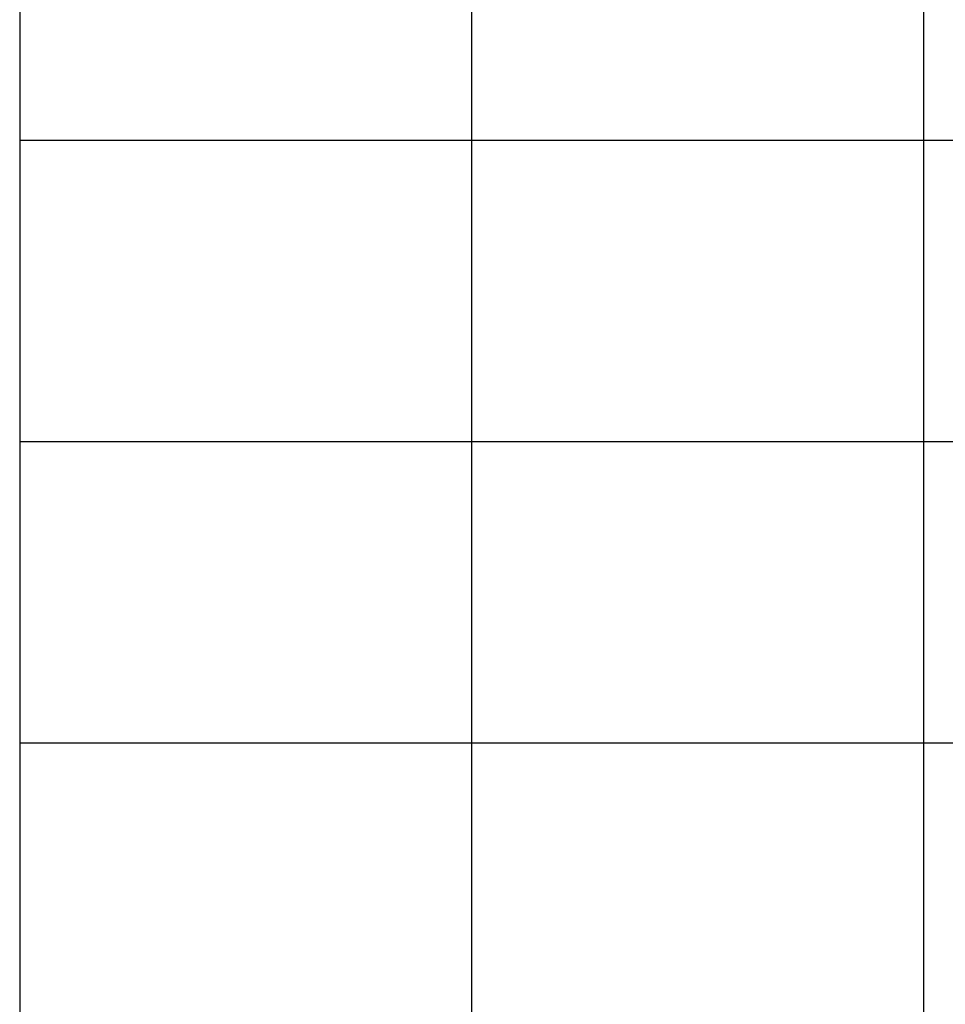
# Model space of a CAD drawing. Header units: centimetres. Extents: x -120 to 11700, y -2329 to 333.
# Tile 2 of 18: x 0 to 614, y -973 to -320. Entities that reach past the tile are written whole.
import ezdxf

# ---------------------------------------------------------------- set-up
doc = ezdxf.new("R2010")
doc.units = ezdxf.units.CM
doc.layers.add('E_linie pomocnicze', color=252, linetype='Continuous', plot=False)

msp = doc.modelspace()

# ---------------------------------------------------------------- linework, layer by layer
at = {"layer": 'E_linie pomocnicze'}
for p, q in [((0, 200), (0, -2328.61)), ((300, 200), (300, -2328.61)), ((600, 200), (600, -2328.61)), ((0, -400), (11700, -400)), ((0, -600), (11700, -600)), ((0, -800), (11700, -800))]:
    msp.add_line(p, q, dxfattribs=at)

doc.saveas('drawing.dxf')
